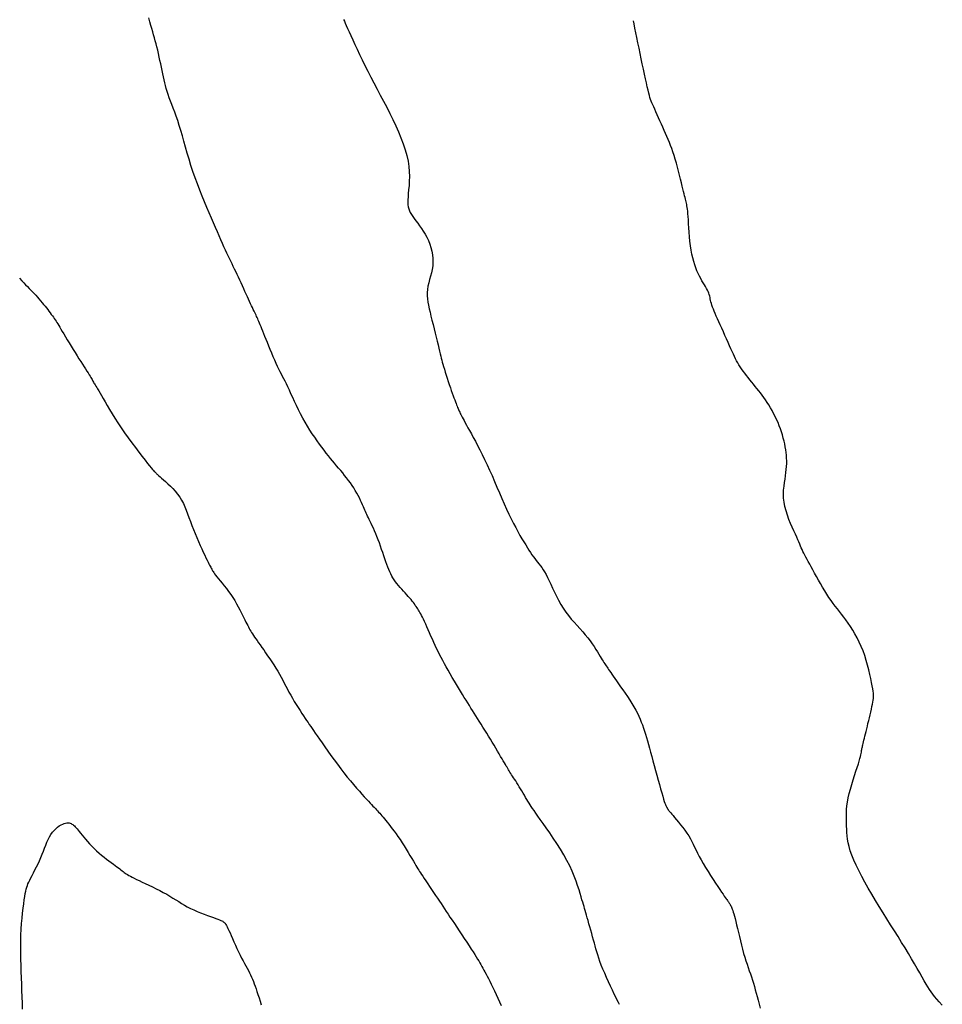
# Model space of a CAD drawing. Header units: millimetres. Extents: x 32690613 to 32693367, y 5343692 to 5344708.
# Tile 124 of 256: x 32692231 to 32692250, y 5344115 to 5344135. Entities that reach past the tile are written whole.
import ezdxf

# ---------------------------------------------------------------- set-up
doc = ezdxf.new("R2010")
doc.units = ezdxf.units.MM
doc.header["$LTSCALE"] = 20
for name, color, linetype in [('02-DGM_HL_494.50', 132, 'Continuous'), ('02-DGM_HL_495.00', 142, 'Continuous'), ('02-DGM_HL_495.50', 152, 'Continuous'), ('02-DGM_HL_496.00', 162, 'Continuous'), ('02-DGM_HL_496.50', 172, 'Continuous')]:
    doc.layers.add(name, color=color, linetype=linetype)

msp = doc.modelspace()

# ---------------------------------------------------------------- linework, layer by layer
at = {"layer": '02-DGM_HL_494.50', "elevation": 494.5, "flags": 128}
msp.add_lwpolyline([(32692249.713, 5344115.052), (32692249.653, 5344115.119), (32692249.602, 5344115.176), (32692249.56, 5344115.227), (32692249.523, 5344115.274), (32692249.489, 5344115.319), (32692249.458, 5344115.366), (32692249.426, 5344115.416), (32692249.391, 5344115.473), (32692249.353, 5344115.539), (32692249.31, 5344115.613), (32692249.263, 5344115.694), (32692249.212, 5344115.783), (32692249.158, 5344115.878), (32692249.099, 5344115.978), (32692249.038, 5344116.082), (32692248.972, 5344116.191), (32692248.904, 5344116.302), (32692248.833, 5344116.416), (32692248.76, 5344116.532), (32692248.685, 5344116.651), (32692248.61, 5344116.77), (32692248.535, 5344116.891), (32692248.459, 5344117.013), (32692248.385, 5344117.135), (32692248.312, 5344117.257), (32692248.242, 5344117.378), (32692248.175, 5344117.498), (32692248.112, 5344117.614), (32692248.054, 5344117.727), (32692248.001, 5344117.836), (32692247.955, 5344117.938), (32692247.916, 5344118.034), (32692247.885, 5344118.123), (32692247.861, 5344118.205), (32692247.844, 5344118.282), (32692247.831, 5344118.354), (32692247.822, 5344118.422), (32692247.816, 5344118.488), (32692247.813, 5344118.551), (32692247.81, 5344118.614), (32692247.808, 5344118.676), (32692247.806, 5344118.74), (32692247.806, 5344118.804), (32692247.807, 5344118.871), (32692247.811, 5344118.94), (32692247.818, 5344119.013), (32692247.829, 5344119.09), (32692247.844, 5344119.171), (32692247.864, 5344119.258), (32692247.888, 5344119.347), (32692247.914, 5344119.439), (32692247.942, 5344119.529), (32692247.97, 5344119.617), (32692247.997, 5344119.701), (32692248.022, 5344119.778), (32692248.044, 5344119.846), (32692248.062, 5344119.904), (32692248.076, 5344119.953), (32692248.086, 5344119.994), (32692248.094, 5344120.028), (32692248.1, 5344120.056), (32692248.104, 5344120.079), (32692248.107, 5344120.099), (32692248.11, 5344120.117), (32692248.113, 5344120.135), (32692248.116, 5344120.152), (32692248.12, 5344120.169), (32692248.124, 5344120.187), (32692248.128, 5344120.208), (32692248.134, 5344120.23), (32692248.14, 5344120.256), (32692248.147, 5344120.286), (32692248.156, 5344120.319), (32692248.165, 5344120.357), (32692248.175, 5344120.399), (32692248.186, 5344120.444), (32692248.198, 5344120.492), (32692248.21, 5344120.542), (32692248.223, 5344120.595), (32692248.236, 5344120.651), (32692248.25, 5344120.707), (32692248.264, 5344120.765), (32692248.278, 5344120.823), (32692248.291, 5344120.879), (32692248.304, 5344120.934), (32692248.315, 5344120.986), (32692248.325, 5344121.033), (32692248.333, 5344121.077), (32692248.34, 5344121.115), (32692248.344, 5344121.149), (32692248.346, 5344121.182), (32692248.346, 5344121.216), (32692248.343, 5344121.252), (32692248.338, 5344121.293), (32692248.331, 5344121.341), (32692248.321, 5344121.398), (32692248.308, 5344121.465), (32692248.293, 5344121.542), (32692248.274, 5344121.626), (32692248.253, 5344121.715), (32692248.229, 5344121.808), (32692248.202, 5344121.904), (32692248.171, 5344121.999), (32692248.138, 5344122.092), (32692248.101, 5344122.183), (32692248.061, 5344122.269), (32692248.02, 5344122.352), (32692247.976, 5344122.431), (32692247.932, 5344122.506), (32692247.886, 5344122.577), (32692247.841, 5344122.644), (32692247.797, 5344122.707), (32692247.753, 5344122.766), (32692247.711, 5344122.822), (32692247.669, 5344122.876), (32692247.627, 5344122.929), (32692247.586, 5344122.982), (32692247.544, 5344123.037), (32692247.503, 5344123.094), (32692247.461, 5344123.154), (32692247.418, 5344123.219), (32692247.376, 5344123.288), (32692247.333, 5344123.358), (32692247.291, 5344123.43), (32692247.25, 5344123.501), (32692247.211, 5344123.572), (32692247.174, 5344123.639), (32692247.139, 5344123.703), (32692247.106, 5344123.761), (32692247.077, 5344123.816), (32692247.05, 5344123.866), (32692247.025, 5344123.912), (32692247.002, 5344123.955), (32692246.981, 5344123.995), (32692246.961, 5344124.034), (32692246.944, 5344124.07), (32692246.927, 5344124.106), (32692246.911, 5344124.141), (32692246.896, 5344124.177), (32692246.879, 5344124.215), (32692246.861, 5344124.257), (32692246.842, 5344124.303), (32692246.819, 5344124.354), (32692246.793, 5344124.412), (32692246.764, 5344124.477), (32692246.732, 5344124.549), (32692246.699, 5344124.625), (32692246.666, 5344124.706), (32692246.635, 5344124.79), (32692246.608, 5344124.875), (32692246.585, 5344124.961), (32692246.569, 5344125.045), (32692246.56, 5344125.128), (32692246.557, 5344125.209), (32692246.56, 5344125.287), (32692246.567, 5344125.363), (32692246.576, 5344125.436), (32692246.587, 5344125.507), (32692246.597, 5344125.574), (32692246.606, 5344125.639), (32692246.613, 5344125.7), (32692246.618, 5344125.759), (32692246.62, 5344125.816), (32692246.62, 5344125.871), (32692246.618, 5344125.925), (32692246.614, 5344125.979), (32692246.608, 5344126.034), (32692246.601, 5344126.089), (32692246.591, 5344126.146), (32692246.581, 5344126.204), (32692246.568, 5344126.263), (32692246.553, 5344126.323), (32692246.536, 5344126.383), (32692246.518, 5344126.445), (32692246.497, 5344126.506), (32692246.474, 5344126.568), (32692246.448, 5344126.629), (32692246.421, 5344126.69), (32692246.392, 5344126.751), (32692246.361, 5344126.81), (32692246.329, 5344126.868), (32692246.297, 5344126.924), (32692246.264, 5344126.979), (32692246.23, 5344127.031), (32692246.197, 5344127.08), (32692246.164, 5344127.128), (32692246.131, 5344127.173), (32692246.097, 5344127.218), (32692246.064, 5344127.261), (32692246.03, 5344127.304), (32692245.995, 5344127.347), (32692245.96, 5344127.39), (32692245.925, 5344127.433), (32692245.889, 5344127.477), (32692245.854, 5344127.522), (32692245.819, 5344127.566), (32692245.786, 5344127.61), (32692245.753, 5344127.653), (32692245.723, 5344127.695), (32692245.695, 5344127.737), (32692245.67, 5344127.777), (32692245.647, 5344127.816), (32692245.625, 5344127.856), (32692245.604, 5344127.898), (32692245.582, 5344127.941), (32692245.561, 5344127.988), (32692245.538, 5344128.039), (32692245.513, 5344128.095), (32692245.486, 5344128.156), (32692245.456, 5344128.222), (32692245.426, 5344128.291), (32692245.394, 5344128.361), (32692245.362, 5344128.432), (32692245.331, 5344128.502), (32692245.301, 5344128.57), (32692245.273, 5344128.634), (32692245.246, 5344128.692), (32692245.222, 5344128.747), (32692245.201, 5344128.797), (32692245.181, 5344128.843), (32692245.164, 5344128.885), (32692245.149, 5344128.924), (32692245.136, 5344128.961), (32692245.125, 5344128.995), (32692245.116, 5344129.027), (32692245.109, 5344129.057), (32692245.103, 5344129.087), (32692245.097, 5344129.115), (32692245.09, 5344129.144), (32692245.082, 5344129.172), (32692245.072, 5344129.201), (32692245.06, 5344129.231), (32692245.045, 5344129.263), (32692245.027, 5344129.296), (32692245.007, 5344129.331), (32692244.985, 5344129.368), (32692244.961, 5344129.407), (32692244.937, 5344129.449), (32692244.912, 5344129.494), (32692244.887, 5344129.541), (32692244.862, 5344129.592), (32692244.838, 5344129.646), (32692244.815, 5344129.704), (32692244.793, 5344129.766), (32692244.773, 5344129.832), (32692244.754, 5344129.902), (32692244.737, 5344129.977), (32692244.722, 5344130.058), (32692244.71, 5344130.143), (32692244.699, 5344130.231), (32692244.691, 5344130.321), (32692244.683, 5344130.41), (32692244.677, 5344130.497), (32692244.672, 5344130.579), (32692244.667, 5344130.655), (32692244.663, 5344130.722), (32692244.658, 5344130.78), (32692244.654, 5344130.828), (32692244.649, 5344130.869), (32692244.644, 5344130.904), (32692244.638, 5344130.934), (32692244.633, 5344130.962), (32692244.627, 5344130.987), (32692244.621, 5344131.013), (32692244.615, 5344131.039), (32692244.608, 5344131.068), (32692244.6, 5344131.1), (32692244.591, 5344131.135), (32692244.582, 5344131.175), (32692244.571, 5344131.22), (32692244.559, 5344131.271), (32692244.545, 5344131.329), (32692244.529, 5344131.395), (32692244.511, 5344131.467), (32692244.492, 5344131.543), (32692244.472, 5344131.622), (32692244.451, 5344131.703), (32692244.429, 5344131.783), (32692244.407, 5344131.862), (32692244.384, 5344131.937), (32692244.361, 5344132.007), (32692244.338, 5344132.073), (32692244.314, 5344132.137), (32692244.29, 5344132.197), (32692244.265, 5344132.257), (32692244.24, 5344132.316), (32692244.214, 5344132.375), (32692244.187, 5344132.435), (32692244.159, 5344132.498), (32692244.131, 5344132.561), (32692244.102, 5344132.625), (32692244.075, 5344132.687), (32692244.048, 5344132.747), (32692244.022, 5344132.804), (32692243.999, 5344132.857), (32692243.978, 5344132.904), (32692243.96, 5344132.945), (32692243.944, 5344132.981), (32692243.93, 5344133.016), (32692243.917, 5344133.05), (32692243.904, 5344133.087), (32692243.892, 5344133.128), (32692243.879, 5344133.176), (32692243.865, 5344133.233), (32692243.849, 5344133.3), (32692243.832, 5344133.377), (32692243.813, 5344133.462), (32692243.793, 5344133.555), (32692243.773, 5344133.653), (32692243.751, 5344133.754), (32692243.73, 5344133.859), (32692243.708, 5344133.965), (32692243.686, 5344134.071), (32692243.664, 5344134.176), (32692243.643, 5344134.278), (32692243.623, 5344134.376), (32692243.605, 5344134.468), (32692243.588, 5344134.554), (32692243.576, 5344134.613)], dxfattribs=at)
at = {"layer": '02-DGM_HL_495.00', "elevation": 495, "flags": 128}
msp.add_lwpolyline([(32692237.817, 5344134.637), (32692237.831, 5344134.604), (32692237.849, 5344134.565), (32692237.87, 5344134.518), (32692237.895, 5344134.461), (32692237.925, 5344134.395), (32692237.959, 5344134.319), (32692237.997, 5344134.235), (32692238.039, 5344134.143), (32692238.084, 5344134.046), (32692238.133, 5344133.943), (32692238.186, 5344133.835), (32692238.241, 5344133.724), (32692238.299, 5344133.61), (32692238.358, 5344133.494), (32692238.42, 5344133.377), (32692238.483, 5344133.257), (32692238.546, 5344133.137), (32692238.609, 5344133.015), (32692238.672, 5344132.893), (32692238.734, 5344132.77), (32692238.794, 5344132.648), (32692238.852, 5344132.525), (32692238.906, 5344132.404), (32692238.956, 5344132.284), (32692239.001, 5344132.165), (32692239.04, 5344132.049), (32692239.072, 5344131.936), (32692239.096, 5344131.825), (32692239.112, 5344131.719), (32692239.12, 5344131.616), (32692239.123, 5344131.518), (32692239.121, 5344131.425), (32692239.116, 5344131.338), (32692239.109, 5344131.257), (32692239.102, 5344131.183), (32692239.096, 5344131.116), (32692239.093, 5344131.058), (32692239.093, 5344131.005), (32692239.095, 5344130.958), (32692239.101, 5344130.916), (32692239.111, 5344130.876), (32692239.124, 5344130.838), (32692239.142, 5344130.801), (32692239.164, 5344130.763), (32692239.191, 5344130.723), (32692239.221, 5344130.681), (32692239.254, 5344130.637), (32692239.29, 5344130.59), (32692239.327, 5344130.541), (32692239.364, 5344130.488), (32692239.4, 5344130.432), (32692239.436, 5344130.373), (32692239.469, 5344130.31), (32692239.5, 5344130.244), (32692239.527, 5344130.175), (32692239.551, 5344130.105), (32692239.569, 5344130.033), (32692239.583, 5344129.96), (32692239.59, 5344129.888), (32692239.591, 5344129.815), (32692239.586, 5344129.744), (32692239.575, 5344129.673), (32692239.56, 5344129.604), (32692239.542, 5344129.536), (32692239.524, 5344129.469), (32692239.507, 5344129.403), (32692239.492, 5344129.338), (32692239.482, 5344129.275), (32692239.476, 5344129.212), (32692239.476, 5344129.15), (32692239.481, 5344129.088), (32692239.489, 5344129.025), (32692239.501, 5344128.959), (32692239.516, 5344128.891), (32692239.533, 5344128.82), (32692239.552, 5344128.744), (32692239.572, 5344128.663), (32692239.593, 5344128.579), (32692239.615, 5344128.493), (32692239.636, 5344128.408), (32692239.657, 5344128.324), (32692239.677, 5344128.245), (32692239.695, 5344128.171), (32692239.711, 5344128.105), (32692239.725, 5344128.047), (32692239.737, 5344127.997), (32692239.748, 5344127.952), (32692239.758, 5344127.911), (32692239.768, 5344127.871), (32692239.778, 5344127.831), (32692239.79, 5344127.788), (32692239.803, 5344127.742), (32692239.819, 5344127.689), (32692239.836, 5344127.632), (32692239.855, 5344127.571), (32692239.875, 5344127.509), (32692239.896, 5344127.445), (32692239.916, 5344127.383), (32692239.937, 5344127.322), (32692239.956, 5344127.265), (32692239.975, 5344127.212), (32692239.992, 5344127.163), (32692240.009, 5344127.119), (32692240.024, 5344127.079), (32692240.038, 5344127.043), (32692240.05, 5344127.01), (32692240.062, 5344126.981), (32692240.073, 5344126.955), (32692240.082, 5344126.932), (32692240.091, 5344126.911), (32692240.099, 5344126.891), (32692240.107, 5344126.872), (32692240.115, 5344126.853), (32692240.124, 5344126.834), (32692240.134, 5344126.813), (32692240.146, 5344126.791), (32692240.159, 5344126.765), (32692240.174, 5344126.737), (32692240.191, 5344126.704), (32692240.211, 5344126.668), (32692240.233, 5344126.627), (32692240.259, 5344126.58), (32692240.287, 5344126.528), (32692240.319, 5344126.47), (32692240.355, 5344126.406), (32692240.393, 5344126.335), (32692240.434, 5344126.258), (32692240.478, 5344126.176), (32692240.524, 5344126.088), (32692240.571, 5344125.994), (32692240.619, 5344125.896), (32692240.667, 5344125.793), (32692240.716, 5344125.685), (32692240.765, 5344125.575), (32692240.814, 5344125.462), (32692240.863, 5344125.349), (32692240.912, 5344125.236), (32692240.96, 5344125.124), (32692241.008, 5344125.015), (32692241.055, 5344124.91), (32692241.102, 5344124.811), (32692241.148, 5344124.716), (32692241.193, 5344124.627), (32692241.237, 5344124.542), (32692241.28, 5344124.463), (32692241.321, 5344124.389), (32692241.361, 5344124.32), (32692241.398, 5344124.257), (32692241.434, 5344124.198), (32692241.467, 5344124.144), (32692241.499, 5344124.094), (32692241.53, 5344124.048), (32692241.559, 5344124.005), (32692241.588, 5344123.965), (32692241.616, 5344123.927), (32692241.644, 5344123.891), (32692241.671, 5344123.856), (32692241.698, 5344123.821), (32692241.726, 5344123.785), (32692241.754, 5344123.748), (32692241.782, 5344123.706), (32692241.811, 5344123.661), (32692241.84, 5344123.61), (32692241.87, 5344123.552), (32692241.902, 5344123.487), (32692241.935, 5344123.416), (32692241.969, 5344123.34), (32692242.006, 5344123.261), (32692242.044, 5344123.179), (32692242.086, 5344123.098), (32692242.131, 5344123.017), (32692242.179, 5344122.939), (32692242.23, 5344122.865), (32692242.285, 5344122.794), (32692242.341, 5344122.726), (32692242.398, 5344122.661), (32692242.456, 5344122.598), (32692242.512, 5344122.536), (32692242.567, 5344122.475), (32692242.619, 5344122.414), (32692242.668, 5344122.354), (32692242.713, 5344122.294), (32692242.755, 5344122.235), (32692242.793, 5344122.178), (32692242.828, 5344122.124), (32692242.86, 5344122.073), (32692242.888, 5344122.027), (32692242.914, 5344121.985), (32692242.936, 5344121.948), (32692242.956, 5344121.916), (32692242.974, 5344121.888), (32692242.99, 5344121.862), (32692243.005, 5344121.839), (32692243.02, 5344121.817), (32692243.035, 5344121.795), (32692243.05, 5344121.773), (32692243.065, 5344121.749), (32692243.083, 5344121.723), (32692243.102, 5344121.695), (32692243.123, 5344121.664), (32692243.147, 5344121.629), (32692243.174, 5344121.59), (32692243.205, 5344121.546), (32692243.24, 5344121.497), (32692243.279, 5344121.442), (32692243.321, 5344121.382), (32692243.366, 5344121.319), (32692243.412, 5344121.252), (32692243.458, 5344121.184), (32692243.503, 5344121.116), (32692243.546, 5344121.048), (32692243.586, 5344120.982), (32692243.622, 5344120.918), (32692243.653, 5344120.857), (32692243.682, 5344120.797), (32692243.708, 5344120.738), (32692243.731, 5344120.679), (32692243.753, 5344120.621), (32692243.773, 5344120.561), (32692243.793, 5344120.5), (32692243.813, 5344120.437), (32692243.833, 5344120.372), (32692243.852, 5344120.304), (32692243.873, 5344120.233), (32692243.894, 5344120.158), (32692243.915, 5344120.079), (32692243.938, 5344119.996), (32692243.962, 5344119.908), (32692243.987, 5344119.816), (32692244.013, 5344119.72), (32692244.04, 5344119.623), (32692244.066, 5344119.528), (32692244.092, 5344119.436), (32692244.116, 5344119.351), (32692244.138, 5344119.273), (32692244.158, 5344119.205), (32692244.175, 5344119.149), (32692244.189, 5344119.104), (32692244.201, 5344119.069), (32692244.211, 5344119.042), (32692244.219, 5344119.021), (32692244.225, 5344119.006), (32692244.231, 5344118.995), (32692244.236, 5344118.986), (32692244.24, 5344118.978), (32692244.244, 5344118.972), (32692244.248, 5344118.966), (32692244.251, 5344118.96), (32692244.255, 5344118.955), (32692244.258, 5344118.95), (32692244.261, 5344118.945), (32692244.264, 5344118.94), (32692244.268, 5344118.935), (32692244.273, 5344118.928), (32692244.279, 5344118.92), (32692244.288, 5344118.909), (32692244.3, 5344118.894), (32692244.316, 5344118.875), (32692244.336, 5344118.85), (32692244.362, 5344118.82), (32692244.394, 5344118.782), (32692244.43, 5344118.739), (32692244.47, 5344118.691), (32692244.512, 5344118.64), (32692244.555, 5344118.585), (32692244.597, 5344118.529), (32692244.637, 5344118.472), (32692244.674, 5344118.416), (32692244.707, 5344118.36), (32692244.737, 5344118.305), (32692244.764, 5344118.25), (32692244.791, 5344118.194), (32692244.819, 5344118.136), (32692244.848, 5344118.074), (32692244.881, 5344118.01), (32692244.918, 5344117.94), (32692244.961, 5344117.866), (32692245.007, 5344117.788), (32692245.057, 5344117.708), (32692245.108, 5344117.629), (32692245.159, 5344117.551), (32692245.207, 5344117.478), (32692245.253, 5344117.41), (32692245.293, 5344117.35), (32692245.328, 5344117.299), (32692245.357, 5344117.257), (32692245.381, 5344117.222), (32692245.401, 5344117.194), (32692245.417, 5344117.17), (32692245.43, 5344117.151), (32692245.442, 5344117.134), (32692245.452, 5344117.12), (32692245.462, 5344117.106), (32692245.471, 5344117.093), (32692245.48, 5344117.079), (32692245.489, 5344117.066), (32692245.497, 5344117.052), (32692245.506, 5344117.037), (32692245.514, 5344117.021), (32692245.522, 5344117.003), (32692245.531, 5344116.983), (32692245.54, 5344116.96), (32692245.549, 5344116.934), (32692245.559, 5344116.903), (32692245.57, 5344116.867), (32692245.582, 5344116.824), (32692245.595, 5344116.775), (32692245.609, 5344116.717), (32692245.625, 5344116.651), (32692245.642, 5344116.578), (32692245.661, 5344116.499), (32692245.68, 5344116.416), (32692245.701, 5344116.332), (32692245.722, 5344116.247), (32692245.743, 5344116.164), (32692245.765, 5344116.083), (32692245.788, 5344116.007), (32692245.81, 5344115.936), (32692245.833, 5344115.867), (32692245.855, 5344115.802), (32692245.877, 5344115.738), (32692245.899, 5344115.676), (32692245.92, 5344115.615), (32692245.94, 5344115.553), (32692245.96, 5344115.491), (32692245.978, 5344115.427), (32692245.997, 5344115.362), (32692246.015, 5344115.295), (32692246.033, 5344115.226), (32692246.052, 5344115.153), (32692246.071, 5344115.077), (32692246.091, 5344114.998)], dxfattribs=at)
at = {"layer": '02-DGM_HL_495.50', "elevation": 495.5, "flags": 128}
msp.add_lwpolyline([(32692243.297, 5344115.067), (32692243.277, 5344115.106), (32692243.254, 5344115.154), (32692243.227, 5344115.21), (32692243.195, 5344115.276), (32692243.159, 5344115.351), (32692243.121, 5344115.431), (32692243.082, 5344115.515), (32692243.043, 5344115.601), (32692243.005, 5344115.687), (32692242.97, 5344115.77), (32692242.937, 5344115.849), (32692242.91, 5344115.922), (32692242.886, 5344115.99), (32692242.865, 5344116.053), (32692242.846, 5344116.113), (32692242.83, 5344116.172), (32692242.814, 5344116.23), (32692242.799, 5344116.289), (32692242.782, 5344116.349), (32692242.765, 5344116.412), (32692242.747, 5344116.478), (32692242.729, 5344116.543), (32692242.71, 5344116.609), (32692242.692, 5344116.673), (32692242.674, 5344116.734), (32692242.657, 5344116.792), (32692242.642, 5344116.844), (32692242.628, 5344116.891), (32692242.616, 5344116.933), (32692242.604, 5344116.973), (32692242.593, 5344117.013), (32692242.581, 5344117.054), (32692242.568, 5344117.099), (32692242.553, 5344117.149), (32692242.536, 5344117.207), (32692242.517, 5344117.273), (32692242.494, 5344117.348), (32692242.467, 5344117.43), (32692242.436, 5344117.52), (32692242.4, 5344117.615), (32692242.358, 5344117.716), (32692242.31, 5344117.821), (32692242.255, 5344117.93), (32692242.193, 5344118.041), (32692242.126, 5344118.154), (32692242.055, 5344118.265), (32692241.983, 5344118.374), (32692241.912, 5344118.478), (32692241.844, 5344118.576), (32692241.78, 5344118.665), (32692241.724, 5344118.744), (32692241.676, 5344118.812), (32692241.635, 5344118.869), (32692241.601, 5344118.919), (32692241.572, 5344118.961), (32692241.546, 5344118.999), (32692241.523, 5344119.035), (32692241.501, 5344119.069), (32692241.48, 5344119.105), (32692241.457, 5344119.143), (32692241.433, 5344119.183), (32692241.408, 5344119.225), (32692241.383, 5344119.268), (32692241.357, 5344119.311), (32692241.332, 5344119.353), (32692241.306, 5344119.395), (32692241.282, 5344119.435), (32692241.258, 5344119.473), (32692241.236, 5344119.509), (32692241.214, 5344119.543), (32692241.193, 5344119.574), (32692241.174, 5344119.604), (32692241.155, 5344119.633), (32692241.138, 5344119.659), (32692241.122, 5344119.684), (32692241.106, 5344119.708), (32692241.092, 5344119.731), (32692241.077, 5344119.755), (32692241.063, 5344119.78), (32692241.047, 5344119.806), (32692241.03, 5344119.836), (32692241.01, 5344119.869), (32692240.989, 5344119.906), (32692240.964, 5344119.949), (32692240.937, 5344119.996), (32692240.907, 5344120.047), (32692240.875, 5344120.101), (32692240.841, 5344120.158), (32692240.806, 5344120.218), (32692240.77, 5344120.278), (32692240.733, 5344120.339), (32692240.696, 5344120.4), (32692240.659, 5344120.461), (32692240.621, 5344120.521), (32692240.584, 5344120.58), (32692240.548, 5344120.639), (32692240.512, 5344120.696), (32692240.477, 5344120.751), (32692240.443, 5344120.805), (32692240.41, 5344120.857), (32692240.378, 5344120.907), (32692240.347, 5344120.957), (32692240.315, 5344121.008), (32692240.283, 5344121.059), (32692240.25, 5344121.112), (32692240.215, 5344121.168), (32692240.179, 5344121.227), (32692240.141, 5344121.29), (32692240.1, 5344121.356), (32692240.059, 5344121.425), (32692240.017, 5344121.495), (32692239.975, 5344121.566), (32692239.934, 5344121.637), (32692239.894, 5344121.707), (32692239.855, 5344121.774), (32692239.82, 5344121.839), (32692239.786, 5344121.902), (32692239.754, 5344121.963), (32692239.723, 5344122.023), (32692239.693, 5344122.082), (32692239.665, 5344122.141), (32692239.636, 5344122.201), (32692239.608, 5344122.262), (32692239.58, 5344122.324), (32692239.552, 5344122.387), (32692239.524, 5344122.449), (32692239.497, 5344122.51), (32692239.471, 5344122.569), (32692239.447, 5344122.625), (32692239.423, 5344122.676), (32692239.402, 5344122.722), (32692239.383, 5344122.762), (32692239.365, 5344122.797), (32692239.349, 5344122.828), (32692239.334, 5344122.855), (32692239.32, 5344122.88), (32692239.305, 5344122.903), (32692239.29, 5344122.926), (32692239.275, 5344122.949), (32692239.259, 5344122.973), (32692239.241, 5344122.998), (32692239.222, 5344123.025), (32692239.202, 5344123.053), (32692239.18, 5344123.082), (32692239.156, 5344123.112), (32692239.129, 5344123.143), (32692239.101, 5344123.176), (32692239.071, 5344123.21), (32692239.039, 5344123.245), (32692239.006, 5344123.281), (32692238.972, 5344123.318), (32692238.939, 5344123.355), (32692238.906, 5344123.392), (32692238.875, 5344123.43), (32692238.846, 5344123.467), (32692238.82, 5344123.505), (32692238.795, 5344123.543), (32692238.773, 5344123.581), (32692238.752, 5344123.621), (32692238.732, 5344123.663), (32692238.713, 5344123.708), (32692238.694, 5344123.756), (32692238.675, 5344123.807), (32692238.656, 5344123.863), (32692238.635, 5344123.922), (32692238.615, 5344123.983), (32692238.593, 5344124.047), (32692238.572, 5344124.111), (32692238.549, 5344124.176), (32692238.527, 5344124.24), (32692238.503, 5344124.302), (32692238.479, 5344124.363), (32692238.455, 5344124.421), (32692238.432, 5344124.476), (32692238.408, 5344124.529), (32692238.385, 5344124.578), (32692238.364, 5344124.624), (32692238.344, 5344124.667), (32692238.325, 5344124.705), (32692238.309, 5344124.74), (32692238.294, 5344124.772), (32692238.28, 5344124.803), (32692238.266, 5344124.832), (32692238.253, 5344124.861), (32692238.239, 5344124.891), (32692238.225, 5344124.923), (32692238.209, 5344124.958), (32692238.192, 5344124.997), (32692238.173, 5344125.039), (32692238.152, 5344125.084), (32692238.129, 5344125.131), (32692238.104, 5344125.18), (32692238.077, 5344125.23), (32692238.049, 5344125.281), (32692238.018, 5344125.332), (32692237.985, 5344125.382), (32692237.95, 5344125.432), (32692237.914, 5344125.481), (32692237.876, 5344125.53), (32692237.837, 5344125.579), (32692237.798, 5344125.628), (32692237.758, 5344125.676), (32692237.718, 5344125.724), (32692237.678, 5344125.772), (32692237.638, 5344125.82), (32692237.598, 5344125.869), (32692237.557, 5344125.919), (32692237.516, 5344125.971), (32692237.473, 5344126.025), (32692237.43, 5344126.081), (32692237.385, 5344126.14), (32692237.338, 5344126.202), (32692237.291, 5344126.268), (32692237.243, 5344126.337), (32692237.194, 5344126.408), (32692237.146, 5344126.482), (32692237.098, 5344126.558), (32692237.051, 5344126.637), (32692237.005, 5344126.718), (32692236.961, 5344126.801), (32692236.919, 5344126.884), (32692236.879, 5344126.967), (32692236.841, 5344127.049), (32692236.805, 5344127.128), (32692236.77, 5344127.203), (32692236.738, 5344127.274), (32692236.708, 5344127.339), (32692236.68, 5344127.397), (32692236.653, 5344127.449), (32692236.628, 5344127.499), (32692236.603, 5344127.545), (32692236.579, 5344127.592), (32692236.554, 5344127.64), (32692236.529, 5344127.69), (32692236.503, 5344127.745), (32692236.475, 5344127.806), (32692236.447, 5344127.871), (32692236.417, 5344127.939), (32692236.388, 5344128.01), (32692236.359, 5344128.081), (32692236.33, 5344128.15), (32692236.303, 5344128.218), (32692236.277, 5344128.282), (32692236.253, 5344128.341), (32692236.232, 5344128.395), (32692236.212, 5344128.445), (32692236.193, 5344128.49), (32692236.176, 5344128.532), (32692236.161, 5344128.57), (32692236.147, 5344128.604), (32692236.133, 5344128.635), (32692236.121, 5344128.663), (32692236.11, 5344128.69), (32692236.099, 5344128.715), (32692236.087, 5344128.739), (32692236.076, 5344128.764), (32692236.064, 5344128.789), (32692236.051, 5344128.816), (32692236.037, 5344128.845), (32692236.022, 5344128.878), (32692236.005, 5344128.913), (32692235.987, 5344128.951), (32692235.968, 5344128.992), (32692235.948, 5344129.035), (32692235.926, 5344129.081), (32692235.904, 5344129.13), (32692235.88, 5344129.181), (32692235.856, 5344129.234), (32692235.831, 5344129.289), (32692235.805, 5344129.346), (32692235.779, 5344129.403), (32692235.753, 5344129.46), (32692235.727, 5344129.517), (32692235.701, 5344129.573), (32692235.675, 5344129.628), (32692235.65, 5344129.68), (32692235.625, 5344129.732), (32692235.6, 5344129.783), (32692235.574, 5344129.835), (32692235.549, 5344129.887), (32692235.523, 5344129.941), (32692235.496, 5344129.998), (32692235.468, 5344130.057), (32692235.439, 5344130.121), (32692235.409, 5344130.188), (32692235.377, 5344130.26), (32692235.343, 5344130.337), (32692235.308, 5344130.418), (32692235.271, 5344130.504), (32692235.231, 5344130.596), (32692235.19, 5344130.693), (32692235.145, 5344130.796), (32692235.1, 5344130.903), (32692235.052, 5344131.015), (32692235.005, 5344131.131), (32692234.958, 5344131.25), (32692234.911, 5344131.371), (32692234.866, 5344131.493), (32692234.823, 5344131.617), (32692234.783, 5344131.74), (32692234.746, 5344131.863), (32692234.71, 5344131.984), (32692234.677, 5344132.102), (32692234.644, 5344132.218), (32692234.613, 5344132.329), (32692234.582, 5344132.435), (32692234.552, 5344132.535), (32692234.521, 5344132.629), (32692234.491, 5344132.717), (32692234.461, 5344132.799), (32692234.432, 5344132.876), (32692234.404, 5344132.949), (32692234.377, 5344133.018), (32692234.353, 5344133.083), (32692234.33, 5344133.146), (32692234.31, 5344133.207), (32692234.292, 5344133.266), (32692234.276, 5344133.324), (32692234.262, 5344133.382), (32692234.248, 5344133.441), (32692234.235, 5344133.5), (32692234.222, 5344133.56), (32692234.209, 5344133.623), (32692234.196, 5344133.688), (32692234.182, 5344133.755), (32692234.167, 5344133.823), (32692234.152, 5344133.892), (32692234.137, 5344133.96), (32692234.122, 5344134.028), (32692234.106, 5344134.093), (32692234.091, 5344134.157), (32692234.075, 5344134.217), (32692234.058, 5344134.276), (32692234.042, 5344134.335), (32692234.024, 5344134.394), (32692234.006, 5344134.456), (32692233.987, 5344134.522), (32692233.967, 5344134.592), (32692233.945, 5344134.67)], dxfattribs=at)
at = {"layer": '02-DGM_HL_496.00', "elevation": 496, "flags": 128}
msp.add_lwpolyline([(32692231.376, 5344129.496), (32692231.42, 5344129.449), (32692231.46, 5344129.406), (32692231.498, 5344129.367), (32692231.533, 5344129.331), (32692231.568, 5344129.296), (32692231.601, 5344129.263), (32692231.633, 5344129.228), (32692231.666, 5344129.193), (32692231.699, 5344129.158), (32692231.731, 5344129.121), (32692231.763, 5344129.085), (32692231.794, 5344129.048), (32692231.824, 5344129.011), (32692231.854, 5344128.975), (32692231.883, 5344128.94), (32692231.91, 5344128.906), (32692231.936, 5344128.873), (32692231.961, 5344128.84), (32692231.985, 5344128.809), (32692232.008, 5344128.779), (32692232.029, 5344128.75), (32692232.049, 5344128.723), (32692232.068, 5344128.696), (32692232.085, 5344128.67), (32692232.102, 5344128.645), (32692232.119, 5344128.618), (32692232.136, 5344128.59), (32692232.155, 5344128.56), (32692232.176, 5344128.526), (32692232.199, 5344128.487), (32692232.226, 5344128.442), (32692232.256, 5344128.392), (32692232.289, 5344128.336), (32692232.325, 5344128.276), (32692232.363, 5344128.213), (32692232.402, 5344128.149), (32692232.442, 5344128.084), (32692232.481, 5344128.02), (32692232.52, 5344127.957), (32692232.558, 5344127.898), (32692232.594, 5344127.842), (32692232.628, 5344127.789), (32692232.66, 5344127.739), (32692232.689, 5344127.694), (32692232.716, 5344127.652), (32692232.74, 5344127.615), (32692232.761, 5344127.581), (32692232.779, 5344127.552), (32692232.793, 5344127.527), (32692232.806, 5344127.504), (32692232.817, 5344127.484), (32692232.827, 5344127.466), (32692232.836, 5344127.449), (32692232.846, 5344127.432), (32692232.855, 5344127.415), (32692232.866, 5344127.397), (32692232.879, 5344127.377), (32692232.893, 5344127.354), (32692232.91, 5344127.328), (32692232.929, 5344127.297), (32692232.951, 5344127.26), (32692232.977, 5344127.217), (32692233.006, 5344127.167), (32692233.039, 5344127.108), (32692233.077, 5344127.042), (32692233.119, 5344126.969), (32692233.166, 5344126.89), (32692233.216, 5344126.806), (32692233.271, 5344126.716), (32692233.331, 5344126.623), (32692233.395, 5344126.526), (32692233.463, 5344126.427), (32692233.535, 5344126.327), (32692233.607, 5344126.228), (32692233.678, 5344126.132), (32692233.747, 5344126.041), (32692233.811, 5344125.957), (32692233.87, 5344125.883), (32692233.92, 5344125.819), (32692233.961, 5344125.768), (32692233.994, 5344125.728), (32692234.019, 5344125.698), (32692234.038, 5344125.675), (32692234.052, 5344125.66), (32692234.063, 5344125.649), (32692234.071, 5344125.641), (32692234.077, 5344125.635), (32692234.084, 5344125.629), (32692234.091, 5344125.622), (32692234.1, 5344125.613), (32692234.112, 5344125.603), (32692234.127, 5344125.589), (32692234.146, 5344125.572), (32692234.17, 5344125.551), (32692234.201, 5344125.525), (32692234.237, 5344125.494), (32692234.28, 5344125.457), (32692234.325, 5344125.415), (32692234.374, 5344125.369), (32692234.423, 5344125.319), (32692234.471, 5344125.266), (32692234.518, 5344125.209), (32692234.56, 5344125.149), (32692234.598, 5344125.087), (32692234.632, 5344125.022), (32692234.662, 5344124.955), (32692234.69, 5344124.886), (32692234.717, 5344124.815), (32692234.744, 5344124.741), (32692234.771, 5344124.665), (32692234.8, 5344124.587), (32692234.831, 5344124.507), (32692234.864, 5344124.426), (32692234.898, 5344124.345), (32692234.932, 5344124.266), (32692234.966, 5344124.19), (32692234.998, 5344124.119), (32692235.029, 5344124.052), (32692235.057, 5344123.993), (32692235.082, 5344123.941), (32692235.104, 5344123.897), (32692235.123, 5344123.859), (32692235.139, 5344123.826), (32692235.154, 5344123.799), (32692235.166, 5344123.775), (32692235.177, 5344123.754), (32692235.186, 5344123.736), (32692235.195, 5344123.719), (32692235.204, 5344123.703), (32692235.213, 5344123.686), (32692235.224, 5344123.668), (32692235.237, 5344123.648), (32692235.253, 5344123.624), (32692235.273, 5344123.597), (32692235.299, 5344123.565), (32692235.329, 5344123.527), (32692235.364, 5344123.484), (32692235.403, 5344123.437), (32692235.444, 5344123.385), (32692235.487, 5344123.33), (32692235.53, 5344123.273), (32692235.573, 5344123.214), (32692235.614, 5344123.153), (32692235.653, 5344123.092), (32692235.69, 5344123.031), (32692235.723, 5344122.971), (32692235.755, 5344122.912), (32692235.783, 5344122.855), (32692235.81, 5344122.802), (32692235.834, 5344122.752), (32692235.856, 5344122.707), (32692235.875, 5344122.667), (32692235.893, 5344122.631), (32692235.91, 5344122.598), (32692235.925, 5344122.569), (32692235.94, 5344122.541), (32692235.955, 5344122.514), (32692235.971, 5344122.488), (32692235.988, 5344122.46), (32692236.006, 5344122.432), (32692236.026, 5344122.402), (32692236.048, 5344122.369), (32692236.072, 5344122.334), (32692236.098, 5344122.297), (32692236.127, 5344122.256), (32692236.158, 5344122.211), (32692236.192, 5344122.163), (32692236.228, 5344122.112), (32692236.267, 5344122.056), (32692236.307, 5344121.998), (32692236.348, 5344121.938), (32692236.39, 5344121.876), (32692236.43, 5344121.814), (32692236.47, 5344121.751), (32692236.507, 5344121.689), (32692236.542, 5344121.629), (32692236.575, 5344121.569), (32692236.607, 5344121.51), (32692236.638, 5344121.451), (32692236.668, 5344121.392), (32692236.699, 5344121.333), (32692236.731, 5344121.273), (32692236.765, 5344121.212), (32692236.8, 5344121.151), (32692236.837, 5344121.089), (32692236.875, 5344121.027), (32692236.913, 5344120.966), (32692236.951, 5344120.908), (32692236.987, 5344120.852), (32692237.021, 5344120.8), (32692237.053, 5344120.752), (32692237.082, 5344120.71), (32692237.109, 5344120.67), (32692237.135, 5344120.632), (32692237.162, 5344120.594), (32692237.19, 5344120.554), (32692237.22, 5344120.511), (32692237.254, 5344120.461), (32692237.293, 5344120.405), (32692237.338, 5344120.339), (32692237.389, 5344120.266), (32692237.443, 5344120.187), (32692237.502, 5344120.104), (32692237.563, 5344120.017), (32692237.627, 5344119.929), (32692237.692, 5344119.84), (32692237.758, 5344119.753), (32692237.824, 5344119.669), (32692237.889, 5344119.587), (32692237.952, 5344119.51), (32692238.014, 5344119.437), (32692238.073, 5344119.368), (32692238.129, 5344119.305), (32692238.181, 5344119.246), (32692238.228, 5344119.194), (32692238.27, 5344119.148), (32692238.308, 5344119.107), (32692238.341, 5344119.071), (32692238.372, 5344119.04), (32692238.399, 5344119.011), (32692238.424, 5344118.985), (32692238.447, 5344118.96), (32692238.469, 5344118.937), (32692238.491, 5344118.914), (32692238.512, 5344118.89), (32692238.534, 5344118.866), (32692238.556, 5344118.841), (32692238.578, 5344118.815), (32692238.602, 5344118.787), (32692238.627, 5344118.756), (32692238.655, 5344118.723), (32692238.684, 5344118.687), (32692238.715, 5344118.648), (32692238.749, 5344118.606), (32692238.783, 5344118.56), (32692238.82, 5344118.511), (32692238.858, 5344118.459), (32692238.897, 5344118.403), (32692238.937, 5344118.344), (32692238.977, 5344118.282), (32692239.018, 5344118.217), (32692239.059, 5344118.152), (32692239.098, 5344118.087), (32692239.135, 5344118.025), (32692239.17, 5344117.966), (32692239.202, 5344117.913), (32692239.23, 5344117.866), (32692239.253, 5344117.826), (32692239.274, 5344117.793), (32692239.292, 5344117.764), (32692239.309, 5344117.737), (32692239.326, 5344117.71), (32692239.345, 5344117.683), (32692239.366, 5344117.651), (32692239.39, 5344117.615), (32692239.419, 5344117.571), (32692239.452, 5344117.522), (32692239.488, 5344117.468), (32692239.526, 5344117.411), (32692239.566, 5344117.352), (32692239.605, 5344117.293), (32692239.645, 5344117.234), (32692239.683, 5344117.177), (32692239.719, 5344117.123), (32692239.753, 5344117.071), (32692239.787, 5344117.02), (32692239.821, 5344116.97), (32692239.855, 5344116.918), (32692239.891, 5344116.863), (32692239.93, 5344116.805), (32692239.972, 5344116.743), (32692240.017, 5344116.675), (32692240.065, 5344116.602), (32692240.115, 5344116.528), (32692240.165, 5344116.452), (32692240.215, 5344116.376), (32692240.263, 5344116.303), (32692240.309, 5344116.233), (32692240.351, 5344116.169), (32692240.388, 5344116.112), (32692240.421, 5344116.06), (32692240.45, 5344116.013), (32692240.477, 5344115.971), (32692240.501, 5344115.932), (32692240.523, 5344115.895), (32692240.543, 5344115.859), (32692240.564, 5344115.824), (32692240.584, 5344115.789), (32692240.604, 5344115.752), (32692240.625, 5344115.714), (32692240.647, 5344115.673), (32692240.671, 5344115.629), (32692240.695, 5344115.581), (32692240.722, 5344115.528), (32692240.751, 5344115.469), (32692240.782, 5344115.405), (32692240.814, 5344115.336), (32692240.848, 5344115.264), (32692240.882, 5344115.191), (32692240.916, 5344115.118), (32692240.95, 5344115.047)], dxfattribs=at)
at = {"layer": '02-DGM_HL_496.50', "elevation": 496.5, "flags": 128}
msp.add_lwpolyline([(32692231.439, 5344114.972), (32692231.435, 5344115.097), (32692231.43, 5344115.222), (32692231.425, 5344115.347), (32692231.42, 5344115.472), (32692231.416, 5344115.596), (32692231.411, 5344115.721), (32692231.407, 5344115.845), (32692231.404, 5344115.968), (32692231.402, 5344116.09), (32692231.402, 5344116.211), (32692231.403, 5344116.331), (32692231.406, 5344116.448), (32692231.412, 5344116.563), (32692231.419, 5344116.675), (32692231.428, 5344116.782), (32692231.438, 5344116.884), (32692231.449, 5344116.979), (32692231.46, 5344117.067), (32692231.471, 5344117.145), (32692231.481, 5344117.213), (32692231.491, 5344117.271), (32692231.5, 5344117.32), (32692231.51, 5344117.361), (32692231.52, 5344117.398), (32692231.532, 5344117.432), (32692231.545, 5344117.465), (32692231.561, 5344117.5), (32692231.58, 5344117.539), (32692231.603, 5344117.583), (32692231.628, 5344117.631), (32692231.655, 5344117.684), (32692231.684, 5344117.741), (32692231.714, 5344117.8), (32692231.744, 5344117.862), (32692231.773, 5344117.925), (32692231.8, 5344117.988), (32692231.826, 5344118.052), (32692231.85, 5344118.115), (32692231.874, 5344118.176), (32692231.897, 5344118.236), (32692231.92, 5344118.294), (32692231.945, 5344118.348), (32692231.971, 5344118.399), (32692231.999, 5344118.446), (32692232.03, 5344118.489), (32692232.063, 5344118.527), (32692232.097, 5344118.561), (32692232.132, 5344118.59), (32692232.167, 5344118.615), (32692232.201, 5344118.636), (32692232.234, 5344118.652), (32692232.265, 5344118.664), (32692232.293, 5344118.672), (32692232.318, 5344118.676), (32692232.341, 5344118.677), (32692232.363, 5344118.675), (32692232.382, 5344118.67), (32692232.401, 5344118.663), (32692232.418, 5344118.653), (32692232.434, 5344118.642), (32692232.45, 5344118.629), (32692232.466, 5344118.615), (32692232.483, 5344118.599), (32692232.5, 5344118.58), (32692232.519, 5344118.558), (32692232.54, 5344118.533), (32692232.563, 5344118.504), (32692232.59, 5344118.472), (32692232.62, 5344118.435), (32692232.653, 5344118.395), (32692232.689, 5344118.352), (32692232.728, 5344118.307), (32692232.77, 5344118.26), (32692232.814, 5344118.213), (32692232.86, 5344118.167), (32692232.907, 5344118.121), (32692232.957, 5344118.077), (32692233.007, 5344118.035), (32692233.057, 5344117.994), (32692233.106, 5344117.956), (32692233.154, 5344117.921), (32692233.199, 5344117.887), (32692233.241, 5344117.857), (32692233.279, 5344117.829), (32692233.313, 5344117.804), (32692233.342, 5344117.781), (32692233.368, 5344117.76), (32692233.391, 5344117.742), (32692233.413, 5344117.725), (32692233.433, 5344117.709), (32692233.454, 5344117.693), (32692233.475, 5344117.678), (32692233.497, 5344117.664), (32692233.521, 5344117.648), (32692233.548, 5344117.633), (32692233.579, 5344117.616), (32692233.614, 5344117.597), (32692233.654, 5344117.577), (32692233.699, 5344117.554), (32692233.752, 5344117.529), (32692233.811, 5344117.501), (32692233.876, 5344117.471), (32692233.945, 5344117.438), (32692234.017, 5344117.404), (32692234.09, 5344117.368), (32692234.163, 5344117.332), (32692234.234, 5344117.294), (32692234.302, 5344117.257), (32692234.366, 5344117.22), (32692234.426, 5344117.183), (32692234.484, 5344117.147), (32692234.54, 5344117.112), (32692234.596, 5344117.077), (32692234.653, 5344117.043), (32692234.711, 5344117.01), (32692234.773, 5344116.978), (32692234.839, 5344116.947), (32692234.907, 5344116.918), (32692234.976, 5344116.89), (32692235.045, 5344116.864), (32692235.111, 5344116.839), (32692235.173, 5344116.817), (32692235.229, 5344116.797), (32692235.278, 5344116.779), (32692235.319, 5344116.764), (32692235.352, 5344116.751), (32692235.378, 5344116.739), (32692235.398, 5344116.729), (32692235.414, 5344116.721), (32692235.426, 5344116.713), (32692235.436, 5344116.705), (32692235.444, 5344116.698), (32692235.452, 5344116.69), (32692235.46, 5344116.681), (32692235.469, 5344116.669), (32692235.479, 5344116.654), (32692235.49, 5344116.635), (32692235.504, 5344116.61), (32692235.519, 5344116.578), (32692235.538, 5344116.539), (32692235.559, 5344116.491), (32692235.583, 5344116.437), (32692235.61, 5344116.377), (32692235.638, 5344116.313), (32692235.668, 5344116.246), (32692235.698, 5344116.18), (32692235.729, 5344116.114), (32692235.76, 5344116.05), (32692235.79, 5344115.991), (32692235.819, 5344115.936), (32692235.847, 5344115.883), (32692235.874, 5344115.834), (32692235.9, 5344115.787), (32692235.925, 5344115.741), (32692235.948, 5344115.697), (32692235.969, 5344115.654), (32692235.989, 5344115.612), (32692236.008, 5344115.569), (32692236.025, 5344115.525), (32692236.042, 5344115.479), (32692236.059, 5344115.431), (32692236.077, 5344115.38), (32692236.095, 5344115.325), (32692236.115, 5344115.266), (32692236.136, 5344115.202), (32692236.158, 5344115.134), (32692236.181, 5344115.064)], dxfattribs=at)

doc.saveas('drawing.dxf')
